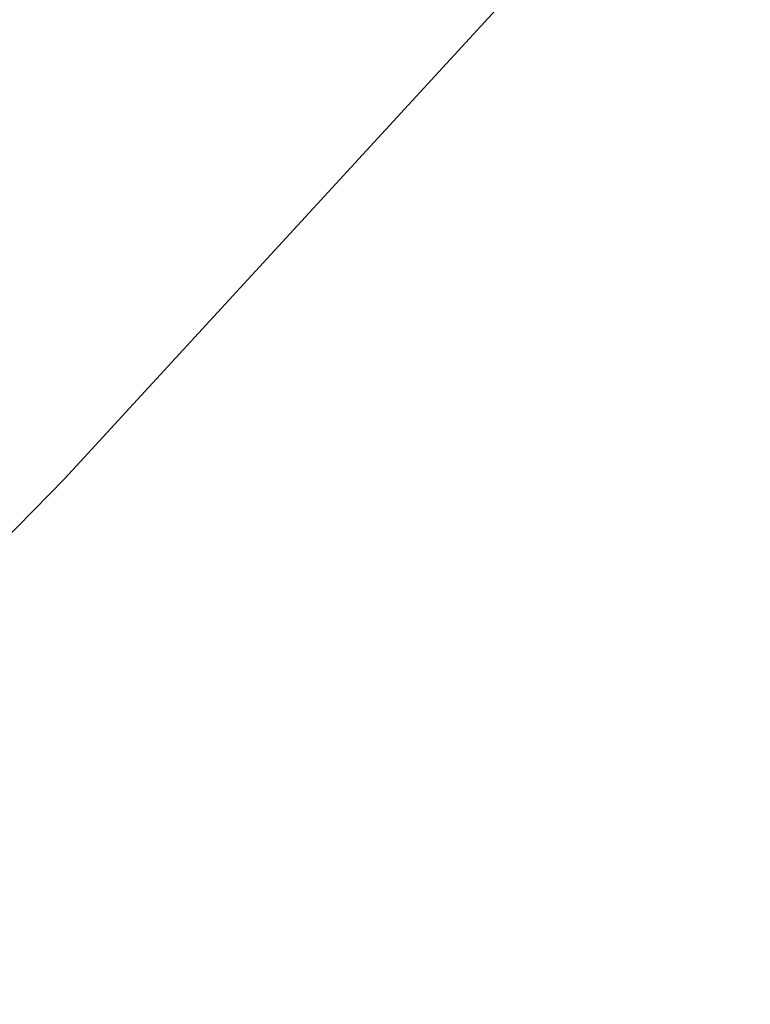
# Model space of a CAD drawing. Extents: x 0 to 363660, y 0 to 4201329.
# Tile 240 of 256: x 360295.03 to 360296.59, y 4200439.59 to 4200441.69. Entities that reach past the tile are written whole.
import ezdxf

# ---------------------------------------------------------------- set-up
doc = ezdxf.new("R2010")
doc.units = 0
doc.header["$LTSCALE"] = 0.5
doc.header["$MEASUREMENT"] = 0
doc.layers.add('(032) Горизонтали утолщенные', color=32, linetype='Continuous', lineweight=30)
doc.layers.add('.', color=7, linetype='Continuous', lineweight=15)

# ---------------------------------------------------------------- blocks, each defined once
blk = doc.blocks.new('gergrgrre')
at = {"layer": '(032) Горизонтали утолщенные', "color": 32}
blk.add_polyline3d([(360282.4434, 4200430.6786, 540), (360283.18, 4200431.16, 540), (360284.49, 4200432.03, 540), (360285.81, 4200432.94, 540), (360287.13, 4200433.87, 540), (360288.43, 4200434.82, 540), (360289.68, 4200435.78, 540), (360290.88, 4200436.75, 540), (360292.02, 4200437.73, 540), (360293.12, 4200438.72, 540), (360294.15, 4200439.71, 540), (360295.13, 4200440.71, 540), (360296.05, 4200441.71, 540), (360296.91, 4200442.71, 540), (360297.73, 4200443.74, 540), (360298.54, 4200444.81, 540), (360299.36, 4200445.95, 540), (360300.22, 4200447.18, 540), (360301.14, 4200448.52, 540), (360302.15, 4200450, 540), (360303.26, 4200451.61, 540), (360304.43, 4200453.32, 540), (360305.64, 4200455.06, 540)], dxfattribs=at)

msp = doc.modelspace()

# ---------------------------------------------------------------- hatches: boundary and pattern name
at = {"layer": '.', "ltscale": 0.149071}
h = msp.add_hatch(color=256, dxfattribs=at)
h.dxf.hatch_style = 1
h.set_gradient(color1=(255, 255, 255), tint=1)
h.paths.add_polyline_path([(359890.2408, 4200193.8911), (361190.2408, 4200193.8911), (361190.2408, 4201328.8911), (359890.2408, 4201328.8911)])
h.paths.add_polyline_path([(359905.2408, 4201313.8911), (361175.2408, 4201313.8911), (361175.2408, 4200208.8911), (359905.2408, 4200208.8911)], flags=16)

# ---------------------------------------------------------------- block references
at = {"linetype": 'Continuous'}
msp.add_blockref('gergrgrre', (0, 0), dxfattribs=at)

doc.saveas('drawing.dxf')
